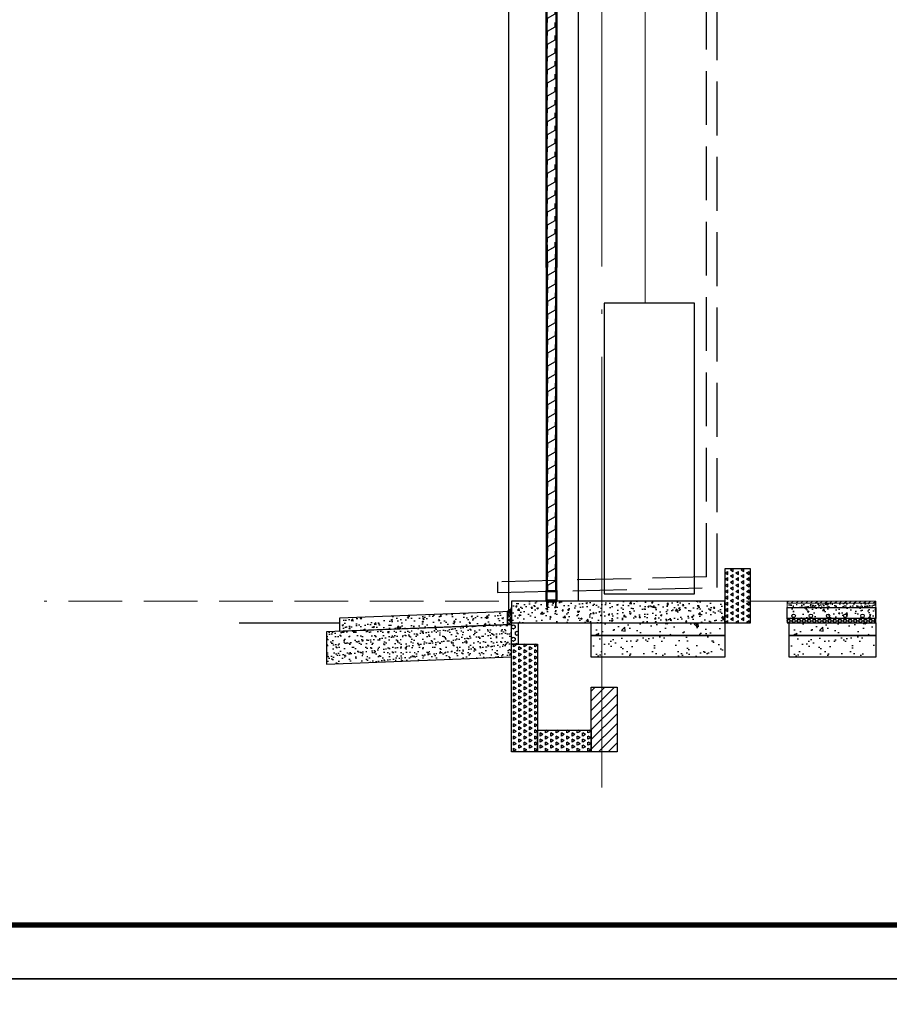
# Model space of a CAD drawing. Extents: x 447288 to 563800, y -194684 to 241749.
# Tile 28 of 91: x 477105 to 481145, y -165102 to -160528. Entities that reach past the tile are written whole.
import ezdxf

# ---------------------------------------------------------------- set-up
doc = ezdxf.new("R2010")
doc.units = 0
doc.header["$LTSCALE"] = 1000
for name, pattern in [('35$0$DASH', [0.35, 0.25, -0.1]), ('DASH', [0.35, 0.25, -0.1]), ('DOTE', [2.42, 2, -0.2, 0.02, -0.2])]:
    doc.linetypes.add(name, pattern=pattern)
doc.layers.get('0').update_dxf_attribs({"lineweight": 20})
for name, color, linetype in [('35$0$A-detl-FINISH', 1, 'Continuous'), ('35$0$A-detl-XH', 8, 'Continuous'), ('35$0$PUB_HATCH', 8, 'Continuous'), ('35$0$保温层', 2, 'Continuous'), ('8$0$PUB_HATCH', 8, 'Continuous'), ('A-ELEV-HATCH', 8, 'Continuous'), ('A-ELEV-THIN', 7, 'Continuous'), ('A-ELEV-WIN1', 135, 'Continuous'), ('A-EQPM-COND', 46, 'Continuous'), ('A-OVER', 7, 'Continuous'), ('A-ROOF-WATER', 4, 'Continuous'), ('block', 7, 'Continuous'), ('fill', 252, 'Continuous'), ('PUB_HATCH', 8, 'Continuous'), ('PUB_TITLE', 4, 'Continuous'), ('SURFACE', 6, 'Continuous')]:
    doc.layers.add(name, color=color, linetype=linetype)
doc.layers.add('A-ASIS', color=115, linetype='DASH', lineweight=0, plot=False)
doc.layers.add('DOTE', color=10, linetype='DOTE', lineweight=9)
doc.layers.add('防水', color=124, linetype='Continuous', lineweight=0)
pattern_1 = [(150, (-417432.75, -200567.91), (-24.74667296, -14.2874949), [14.2875, -14.2875]), (210, (-417432.75, -200567.91), (-2.96e-06, -28.5749949), [14.2875, -14.2875]), (90, (-417445.124, -200575.053), (-24.74667, 14.2875), [14.2875, -14.2875])]
pattern_2 = [(45, (-108751.245, 398514.3394), (-2.892678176, 2.892678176), []), (45, (-108749.3166, 398514.3394), (-2.892678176, 2.892678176), [])]

# ---------------------------------------------------------------- blocks, each defined once
blk = doc.blocks.new('*U173')
at = {"layer": '35$0$A-detl-XH', "linetype": 'Continuous'}
h = blk.add_hatch(dxfattribs=at)
h.set_pattern_fill('混凝土', color=256, scale=10, style=0)
h.set_pattern_definition([(50, (-51323.923, -34543.11), (71.72602, -6.275213), [7.5, -82.5]), (355, (-51323.92, -34543.11), (-13.87513, 75.21921), [6, -66]), (100.4514, (-51317.946, -34543.63), (57.85094, 68.943954), [6.37402, -70.11421]), (46.1842, (-51323.92, -34523.11), (106.7241, -16.5519), [11.25, -123.75]), (96.6356, (-51315.03, -34524.49), (93.46627, 97.41179), [9.56103, -105.1713]), (351.1842, (-51323.92, -34523.11), (93.4662, 97.41186), [9, -99]), (21, (-51313.923, -34528.11), (59.690705, -40.26189), [7.5, -82.5]), (326, (-51313.92, -34528.11), (24.33153, 72.515005), [6, -66]), (71.4514, (-51308.95, -34531.464), (84.02226, 32.25305), [6.37402, -70.11421]), (37.5, (-51323.923, -34543.11), (1.215986, 33.289385), [0, -65.2, 0, -67, 0, -66.25]), (7.5, (-51323.923, -34543.11), (26.306954, 39.441171), [0, -38.2, 0, -63.7, 0, -25.25]), (327.5, (-51346.223, -34543.11), (53.382244, -2.255487), [0, -25, 0, -78, 0, -103.5]), (317.5, (-51356.223, -34543.11), (58.318617, 10.0105), [0, -32.5, 0, -51.8, 0, -73.5])])
h.paths.add_polyline_path([(-487.8, 100), (-76.4, 100), (-76.4, 50), (-487.8, 50)])
at = {"layer": '35$0$PUB_HATCH'}
h = blk.add_hatch(dxfattribs=at)
h.set_pattern_fill('ANSI31', color=256, scale=10, style=0)
h.set_pattern_definition([(45, (-898.35, 0.005), (-11.22532, 11.22532), [])])
h.paths.add_polyline_path([(-487.8, 130), (-76.4, 130), (-76.4, 120), (-487.8, 120)])
at = {"layer": '8$0$PUB_HATCH'}
h = blk.add_hatch(dxfattribs=at)
h.set_pattern_fill('HONEY', color=252, scale=5)
h.set_pattern_definition([(0, (-76.382, 0), (11.90625, 6.87407), [7.9375, -15.875]), (120, (-76.382, 0), (-11.90625, 6.87408), [7.9375, -15.875]), (60, (-76.382, 0), (1e-06, 13.74815), [-15.875, 7.9375])])
h.paths.add_polyline_path([(-76.4, 50), (-487.8, 50), (-487.8, 30), (-76.4, 30)])
at = {"layer": 'PUB_HATCH', "linetype": 'Continuous'}
h = blk.add_hatch(dxfattribs=at)
h.set_pattern_fill('AR-SAND', color=256, scale=10, style=0)
h.set_pattern_definition([(37.5, (-51323.923, -34533.117), (-0.8000156, 24.470662), [0, -19.304, 0, -21.59, 0, -20.6375]), (7.5, (-51323.923, -34533.117), (22.476164, 35.841255), [0, -10.414, 0, -17.399, 0, -6.6675]), (327.5, (-51339.544, -34533.117), (39.5496185, 0.071859), [0, -6.35, 0, -22.86, 0, -29.845]), (317.5, (-51339.544, -34533.117), (38.177823, 11.146466), [0, -3.175, 0, -14.986, 0, -17.145])])
h.paths.add_polyline_path([(-76.4, 100), (-76.4, 120), (-487.8, 120), (-487.8, 100)])
blk.add_lwpolyline([(-487.8, 130), (-76.4, 130), (-76.4, 120), (-487.8, 120)], close=True)
at = {"linetype": 'Continuous'}
blk.add_lwpolyline([(-76.4, 100), (-76.4, 120), (-487.8, 120), (-487.8, 100)], close=True, dxfattribs=at)
at = {"layer": '35$0$A-detl-FINISH', "linetype": 'Continuous'}
blk.add_line((-462.8, 100), (-76.4, 100), dxfattribs=at)
for centre in [(-457.4, 62), (-377.4, 62), (-297.4, 62), (-217.4, 62), (-137.4, 62)]:
    blk.add_circle(centre, 8, dxfattribs=at)
at = {"layer": '35$0$保温层'}
blk.add_lwpolyline([(-76.4, 52), (-76.4, 100)], dxfattribs=at)
at = {"layer": 'A-ELEV-THIN'}
blk.add_lwpolyline([(-487.8, 100), (-76.4, 100), (-76.4, 50), (-487.8, 50)], close=True, dxfattribs=at)
at = {"layer": 'SURFACE', "color": 2}
blk.add_lwpolyline([(-76.4, 50), (-487.8, 50), (-487.8, 30), (-76.4, 30)], close=True, dxfattribs=at)
at = {"layer": '防水', "linetype": '35$0$DASH', "ltscale": 0.15, "const_width": 0.8}
blk.add_lwpolyline([(-487.8, 50), (-76.4, 50)], dxfattribs=at)
blk = doc.blocks.new('*U167')
at = {"layer": 'PUB_HATCH'}
h = blk.add_hatch(dxfattribs=at)
h.set_pattern_fill('HEX', color=256, scale=10, angle=-90, style=0)
h.set_pattern_definition([(270, (94282.54, 753541.273), (16.49778, -3e-15), [9.525, -19.05]), (30, (94282.54, 753541.273), (-8.24889, 14.2874966), [9.525, -19.05]), (330, (94282.54, 753531.748), (8.24889, 14.2874966), [9.525, -19.05])])
h.paths.add_polyline_path([(0, 0), (0, 100), (30, 100), (30, 0)])
at = {"layer": 'SURFACE'}
blk.add_lwpolyline([(0, 0), (0, 100), (30, 100), (30, 0)], close=True, dxfattribs=at)
blk = doc.blocks.new('HesiBlk_20210328144943911')
blk.add_lwpolyline([(35.1, 60), (35.1, 40), (0, 20), (0, 0)])
blk = doc.blocks.new('*U177')
at = {"layer": 'A-ELEV-HATCH'}
h = blk.add_hatch(dxfattribs=at)
h.set_pattern_fill('ANSI32', color=256, scale=10.908973, angle=360, style=0)
h.set_pattern_definition(pattern_2)
h.paths.add_polyline_path([(50, 114.9), (50, 112.2), (0, 112.2), (0, 114.9)])
at = {"layer": 'A-ELEV-WIN1'}
for points in [[(7, 114.9), (7, 136.7, -0.414214), (9.7, 139.5), (12.4, 139.5), (12.4, 142.2), (9.7, 142.2, 0.414214), (4.2, 136.7), (4.2, 114.9)], [(44.2, 114.9), (44.2, 136.7, 0.414214), (41.5, 139.5), (38.8, 139.5), (38.8, 142.2), (41.5, 142.2, -0.414214), (47, 136.7), (47, 114.9)]]:
    blk.add_lwpolyline(points, format="xyb", dxfattribs=at)
for points in [[(50, 114.9), (50, 112.2), (0, 112.2), (0, 114.9)], [(0, 62.2), (50, 62.2), (50, 112.2), (0, 112.2)], [(5, 67.2), (45, 67.2), (45, 107.2), (5, 107.2)]]:
    blk.add_lwpolyline(points, close=True, dxfattribs=at)
for points in [[(0, -1543), (0, 112.2), (50, 112.2), (50, -1543)], [(5, -1543), (5, 62.2), (45, 62.2), (45, -1543)]]:
    blk.add_lwpolyline(points, dxfattribs=at)
at = {"layer": 'A-ELEV-WIN1', "xscale": -1, "rotation": 180}
for p in [(7.6, 60), (7.6, 0), (7.6, -60), (7.6, -120), (7.6, -180), (7.6, -240), (7.6, -300), (7.6, -360), (7.6, -420), (7.6, -480), (7.6, -540), (7.6, -600), (7.6, -660), (7.6, -720), (7.6, -780), (7.6, -840), (7.6, -900), (7.6, -960), (7.6, -1020), (7.6, -1080), (7.6, -1140), (7.6, -1200), (7.6, -1260), (7.6, -1320), (7.6, -1380), (7.6, -1440)]:
    blk.add_blockref('HesiBlk_20210328144943911', p, dxfattribs=at)
blk = doc.blocks.new('*U171')
at = {"layer": 'A-ELEV-HATCH'}
h = blk.add_hatch(dxfattribs=at)
h.set_pattern_fill('ANSI32', color=256, scale=10.908973, angle=360, style=0)
h.set_pattern_definition(pattern_2)
h.paths.add_polyline_path([(50, 114.9), (50, 112.2), (0, 112.2), (0, 114.9)])
at = {"layer": 'A-ELEV-WIN1'}
for points in [[(7, 114.9), (7, 136.7, -0.414214), (9.7, 139.5), (12.4, 139.5), (12.4, 142.2), (9.7, 142.2, 0.414214), (4.2, 136.7), (4.2, 114.9)], [(44.2, 114.9), (44.2, 136.7, 0.414214), (41.5, 139.5), (38.8, 139.5), (38.8, 142.2), (41.5, 142.2, -0.414214), (47, 136.7), (47, 114.9)]]:
    blk.add_lwpolyline(points, format="xyb", dxfattribs=at)
for points in [[(50, 114.9), (50, 112.2), (0, 112.2), (0, 114.9)], [(0, 62.2), (50, 62.2), (50, 112.2), (0, 112.2)], [(5, 67.2), (45, 67.2), (45, 107.2), (5, 107.2)]]:
    blk.add_lwpolyline(points, close=True, dxfattribs=at)
for points in [[(0, -1437.8), (0, 112.2), (50, 112.2), (50, -1437.8)], [(5, -1437.8), (5, 62.2), (45, 62.2), (45, -1437.8)]]:
    blk.add_lwpolyline(points, dxfattribs=at)
at = {"layer": 'A-ELEV-WIN1', "rotation": 180}
for p in [(42.4, 60), (42.4, 0), (42.4, -60), (42.4, -120), (42.4, -180), (42.4, -240), (42.4, -300), (42.4, -360), (42.4, -420), (42.4, -480), (42.4, -540), (42.4, -600), (42.4, -660), (42.4, -720), (42.4, -780), (42.4, -840), (42.4, -900), (42.4, -960), (42.4, -1020), (42.4, -1080), (42.4, -1140), (42.4, -1200), (42.4, -1260), (42.4, -1320)]:
    blk.add_blockref('HesiBlk_20210328144943911', p, dxfattribs=at)
blk = doc.blocks.new('FHFJTY')
at = {"layer": 'PUB_HATCH'}
h = blk.add_hatch(dxfattribs=at)
h.set_pattern_fill('混凝土', color=256, scale=10)
h.set_pattern_definition([(50, (-664171.225, -240913.36), (71.7260183, -6.2752135), [7.5, -82.5]), (355, (-664171.225, -240913.36), (-13.875133, 75.219213), [6, -66]), (100.4514, (-664165.25, -240913.884), (57.850938, 68.943954), [6.374019, -70.114211]), (46.1842, (-664171.225, -240893.36), (106.724105, -16.551901), [11.25, -123.75]), (96.6356, (-664162.33, -240894.74), (93.46627, 97.411787), [9.561029, -105.1713]), (351.1842, (-664171.23, -240893.36), (93.466195, 97.41186), [9, -99]), (21, (-664161.225, -240898.36), (59.690705, -40.261889), [7.5, -82.5]), (326, (-664161.225, -240898.36), (24.331533, 72.5150045), [6, -66]), (71.4514, (-664156.25, -240901.72), (84.022263, 32.25305), [6.374019, -70.114211]), (37.5, (-664171.225, -240913.361), (1.2159855, 33.2893854), [0, -65.2, 0, -67, 0, -66.25]), (7.5, (-664171.225, -240913.36), (26.3069537, 39.4411712), [0, -38.2, 0, -63.7, 0, -25.25]), (327.5, (-664193.525, -240913.361), (53.3822436, -2.2554872), [0, -25, 0, -78, 0, -103.5]), (317.5, (-664203.525, -240913.36), (58.318617, 10.0104982), [0, -32.5, 0, -51.8, 0, -73.5])])
h.paths.add_polyline_path([(60, 212.6), (60, 152.5), (860, 183.7), (860, 243.8)])
h = blk.add_hatch(dxfattribs=at)
h.set_pattern_fill('ANSI37', color=256, scale=3)
h.set_pattern_definition([(45, (-664191.225, -240876.86), (-3.367596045, 3.367596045), []), (135, (-664191.225, -240876.86), (-3.367596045, -3.367596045), [])])
edge = h.paths.add_edge_path()
edge.add_line((840.1, 243), (859.9, 243.8))
edge.add_line((859.9, 243.8), (860, 262.3))
edge.add_arc((805.7, 298.4), 65.2, 301.9137, 326.4028, ccw=False)
h = blk.add_hatch(dxfattribs=at)
h.set_pattern_fill('ANSI37', color=256, scale=8)
h.set_pattern_definition([(45, (-2914.291, -1349.36), (-8.980256, 8.980256), []), (135, (-2914.291, -1349.36), (-8.980256, -8.980256), [])])
h.paths.add_polyline_path([(840.1, 182.9), (860, 183.7), (860, 243.8), (840.1, 243.1)])
h = blk.add_hatch(dxfattribs=at)
h.set_pattern_fill('砂灰土', color=256, scale=10)
h.set_pattern_definition([(37.5, (-664171.225, -240913.36), (-1.2598672, 38.5364754), [0, -30.4, 0, -34, 0, -32.5]), (7.5, (-664171.225, -240913.36), (35.395534, 56.4429213), [0, -16.4, 0, -27.4, 0, -10.5]), (327.5, (-664195.825, -240913.36), (62.2828372, 0.113181), [0, -10, 0, -36, 0, -47]), (317.5, (-664195.825, -240913.36), (60.122532, 17.5535113), [0, -5, 0, -23.6, 0, -27])])
h.paths.add_polyline_path([(0, 150.1), (0, 0), (860, 33.6), (860, 183.7)])
at = {"layer": 'A-ELEV-THIN'}
blk.add_line((-405.9, 192.3), (60, 192.3), dxfattribs=at)
for points in [[(60, 212.6), (60, 152.5), (860, 183.7), (860, 243.8)], [(840.1, 182.9), (860, 183.7), (860, 243.8), (840.1, 243.1)], [(0, 150.1), (0, 0), (860, 33.6), (860, 183.7)]]:
    blk.add_lwpolyline(points, close=True, dxfattribs=at)
at = {"layer": 'A-ELEV-THIN', "elevation": -500}
blk.add_lwpolyline([(840.1, 243), (840.1, 243), (859.9, 243.8), (860, 262.3), (860, 262.3), (860, 262.3, -0.107262)], format="xyb", close=True, dxfattribs=at)
blk = doc.blocks.new('*U302')
at = {"layer": 'fill'}
h = blk.add_hatch(dxfattribs=at)
h.set_pattern_fill('TRIANG', color=256, scale=10, angle=90, style=0)
h.set_pattern_definition([(150, (0, 2808.043), (-24.74667, -14.2875), [14.2875, -14.2875]), (210, (0, 2808.043), (-3e-06, -28.575), [14.2875, -14.2875]), (90, (-12.373, 2800.9), (-24.74667, 14.2875), [14.2875, -14.2875])])
h.paths.add_polyline_path([(-20, 1578.9), (100, 1578.9), (100, 1329.1), (-20, 1329.1)])
at = {"layer": 'SURFACE'}
blk.add_lwpolyline([(-20, 1578.9), (100, 1578.9), (100, 1329.1), (-20, 1329.1)], close=True, dxfattribs=at)

msp = doc.modelspace()

# ---------------------------------------------------------------- hatches: boundary and pattern name
at = {"layer": 'fill'}
h = msp.add_hatch(dxfattribs=at)
h.set_pattern_fill('TRIANG', color=256, scale=10, angle=90, style=0)
h.set_pattern_definition(pattern_1)
h.paths.add_polyline_path([(479390.5, -163429.6), (479510.5, -163429.6), (479510.5, -163929.6), (479390.5, -163929.6)])
h = msp.add_hatch(dxfattribs=at)
h.set_pattern_fill('TRIANG', color=256, scale=10, angle=90, style=0)
h.set_pattern_definition(pattern_1)
h.paths.add_polyline_path([(479510.5, -163829.6), (479760.5, -163829.6), (479760.5, -163929.6), (479510.5, -163929.6)])
at = {"layer": 'PUB_HATCH'}
h = msp.add_hatch(dxfattribs=at)
h.set_pattern_fill('混凝土', color=256, scale=10)
h.set_pattern_definition([(50, (-163429.66, -111824.71), (71.726018, -6.2752135), [7.5, -82.5]), (355, (-163429.66, -111824.71), (-13.875133, 75.219213), [6, -66]), (100.4514, (-163423.68, -111825.23), (57.850938, 68.943954), [6.374019, -70.114211]), (46.1842, (-163429.66, -111804.71), (106.724105, -16.551901), [11.25, -123.75]), (96.6356, (-163420.76, -111806.09), (93.46627, 97.411787), [9.561029, -105.1713]), (351.1842, (-163429.66, -111804.71), (93.466195, 97.41186), [9, -99]), (21, (-163419.66, -111809.71), (59.690705, -40.261889), [7.5, -82.5]), (326, (-163419.66, -111809.71), (24.331533, 72.5150045), [6, -66]), (71.4514, (-163414.684, -111813.06), (84.022263, 32.25305), [6.374019, -70.114211]), (37.5, (-163429.658, -111824.707), (1.2159855, 33.2893854), [0, -65.2, 0, -67, 0, -66.25]), (7.5, (-163429.658, -111824.707), (26.3069537, 39.4411712), [0, -38.2, 0, -63.7, 0, -25.25]), (327.5, (-163451.958, -111824.707), (53.3822436, -2.2554872), [0, -25, 0, -78, 0, -103.5]), (317.5, (-163461.96, -111824.707), (58.318617, 10.0104982), [0, -32.5, 0, -51.8, 0, -73.5])])
h.paths.add_polyline_path([(479390.5, -163329.6), (480380.5, -163329.6), (480380.5, -163229.6), (479390.5, -163229.6)])
h = msp.add_hatch(dxfattribs=at)
h.set_pattern_fill('混凝土', color=256, scale=20)
h.set_pattern_definition([(50, (-224488.49, 293646.37), (143.452037, -12.550427), [15, -165]), (355, (-224488.49, 293646.37), (-27.750267, 150.438427), [12, -132]), (100.4514, (-224476.53, 293645.33), (115.701876, 137.887908), [12.748038, -140.228422]), (46.1842, (-224488.49, 293686.37), (213.44821, -33.103803), [22.5, -247.5]), (96.6356, (-224470.7, 293683.62), (186.93254, 194.823574), [19.12206, -210.3426]), (351.1842, (-224488.49, 293686.37), (186.93239, 194.82372), [18, -198]), (21, (-224468.49, 293676.37), (119.38141, -80.523778), [15, -165]), (326, (-224468.49, 293676.37), (48.663066, 145.03001), [12, -132]), (71.4514, (-224458.54, 293669.66), (168.044526, 64.5061), [12.748038, -140.228422]), (37.5, (-224488.487, 293646.374), (2.431971, 66.5787708), [0, -130.4, 0, -134, 0, -132.5]), (7.5, (-224488.49, 293646.374), (52.6139075, 78.8823424), [0, -76.4, 0, -127.4, 0, -50.5]), (327.5, (-224533.087, 293646.374), (106.7644872, -4.5109743), [0, -50, 0, -156, 0, -207]), (317.5, (-224553.09, 293646.37), (116.637234, 20.020996), [0, -65, 0, -103.6, 0, -147])])
h.paths.add_polyline_path([(479760.5, -163329.6), (480380.5, -163329.6), (480380.5, -163389.6), (479760.5, -163389.6)])
h = msp.add_hatch(dxfattribs=at)
h.set_pattern_fill('混凝土', color=256, scale=20)
h.set_pattern_definition([(50, (-223568.49, 293646.37), (143.452037, -12.550427), [15, -165]), (355, (-223568.49, 293646.37), (-27.750267, 150.438427), [12, -132]), (100.4514, (-223556.54, 293645.33), (115.701876, 137.887908), [12.748038, -140.228422]), (46.1842, (-223568.49, 293686.37), (213.44821, -33.103803), [22.5, -247.5]), (96.6356, (-223550.7, 293683.62), (186.93254, 194.823574), [19.12206, -210.3426]), (351.1842, (-223568.5, 293686.37), (186.93239, 194.82372), [18, -198]), (21, (-223548.49, 293676.37), (119.38141, -80.523778), [15, -165]), (326, (-223548.49, 293676.37), (48.663066, 145.03001), [12, -132]), (71.4514, (-223538.54, 293669.66), (168.044526, 64.5061), [12.748038, -140.228422]), (37.5, (-223568.49, 293646.374), (2.431971, 66.5787708), [0, -130.4, 0, -134, 0, -132.5]), (7.5, (-223568.49, 293646.374), (52.6139075, 78.8823424), [0, -76.4, 0, -127.4, 0, -50.5]), (327.5, (-223613.09, 293646.374), (106.7644872, -4.5109743), [0, -50, 0, -156, 0, -207]), (317.5, (-223633.09, 293646.37), (116.637234, 20.020996), [0, -65, 0, -103.6, 0, -147])])
h.paths.add_polyline_path([(480680.5, -163329.6), (481081.9, -163329.6), (481081.9, -163389.6), (480680.5, -163389.6)])
h = msp.add_hatch(dxfattribs=at)
h.set_pattern_fill('AR-SAND', color=256, scale=30)
h.set_pattern_definition([(37.5, (-2966407.486, -2176244.7), (-2.4000469, 73.4119856), [0, -57.912, 0, -64.77, 0, -61.9125]), (7.5, (-2966407.49, -2176244.7), (67.4284925, 107.523765), [0, -31.242, 0, -52.197, 0, -20.0025]), (327.5, (-2966454.35, -2176244.7), (118.6488555, 0.2155777), [0, -19.05, 0, -68.58, 0, -89.535]), (317.5, (-2966454.35, -2176244.7), (114.533468, 33.4393985), [0, -9.525, 0, -44.958, 0, -51.435])])
h.paths.add_polyline_path([(479760.5, -163389.6), (480380.5, -163389.6), (480380.5, -163489.6), (479760.5, -163489.6)])
h = msp.add_hatch(dxfattribs=at)
h.set_pattern_fill('AR-SAND', color=256, scale=30)
h.set_pattern_definition([(37.5, (-2965487.49, -2176244.7), (-2.4000469, 73.4119856), [0, -57.912, 0, -64.77, 0, -61.9125]), (7.5, (-2965487.49, -2176244.7), (67.4284925, 107.523765), [0, -31.242, 0, -52.197, 0, -20.0025]), (327.5, (-2965534.35, -2176244.7), (118.6488555, 0.2155777), [0, -19.05, 0, -68.58, 0, -89.535]), (317.5, (-2965534.35, -2176244.7), (114.533468, 33.4393985), [0, -9.525, 0, -44.958, 0, -51.435])])
h.paths.add_polyline_path([(480680.5, -163389.6), (481081.9, -163389.6), (481081.9, -163489.6), (480680.5, -163489.6)])
h = msp.add_hatch(dxfattribs=at)
h.set_pattern_fill('ANSI31', color=256, scale=20)
h.set_pattern_definition([(45, (-50914.617, -232558.664), (-22.4506403, 22.4506403), [])])
h.paths.add_polyline_path([(479760.5, -163929.6), (479880.5, -163929.6), (479880.5, -163629.6), (479760.5, -163629.6)])

# ---------------------------------------------------------------- linework, layer by layer
at = {"color": 0}
msp.add_line((480010.5, -161845.3), (480010.5, -159569.6), dxfattribs=at)
at = {"layer": 'A-ASIS'}
msp.add_lwpolyline([(481081.9, -163229.6), (477219.5, -163229.6)], dxfattribs=at)
at = {"layer": 'A-ELEV-THIN'}
for points in [[(479760.5, -163389.6), (480380.5, -163389.6), (480380.5, -163489.6), (479760.5, -163489.6)], [(480680.5, -163389.6), (481081.9, -163389.6), (481081.9, -163489.6), (480680.5, -163489.6)], [(479880.5, -163929.6), (479760.5, -163929.6), (479760.5, -163629.6), (479880.5, -163629.6)], [(479510.5, -163829.6), (479760.5, -163829.6), (479760.5, -163929.6), (479510.5, -163929.6)]]:
    msp.add_lwpolyline(points, close=True, dxfattribs=at)
at = {"layer": 'A-EQPM-COND'}
msp.add_lwpolyline([(480240.5, -161845.3), (479820.5, -161845.3), (479820.5, -163195.3), (480240.5, -163195.3)], close=True, dxfattribs=at)
at = {"layer": 'A-OVER'}
for points in [[(479375.5, -160174.6), (479375.5, -163278.7)], [(479700.5, -160149.6), (479700.5, -163229.6)]]:
    msp.add_lwpolyline(points, dxfattribs=at)
at = {"layer": 'A-ROOF-WATER', "linetype": 'DASH'}
for p, q in [((480295.5, -163117.1), (480295.5, -159329.6)), ((480345.5, -163166), (480345.5, -159329.6))]:
    msp.add_line(p, q, dxfattribs=at)
msp.add_lwpolyline([(480295.5, -163117.1), (479325.5, -163139.6), (479325.5, -163139.6), (479325.5, -163189.6), (480345.5, -163166)], dxfattribs=at)
at = {"layer": 'block', "ltscale": 0.3, "elevation": -500}
msp.add_lwpolyline([(479390.5, -163329.6), (480380.5, -163329.6), (480380.5, -163229.6), (479390.5, -163229.6)], close=True, dxfattribs=at)
at = {"layer": 'DOTE'}
msp.add_line((479810.5, -164094.9), (479810.5, -154217.5), dxfattribs=at)
at = {"layer": 'PUB_TITLE'}
for points in [[(462373.2, -164983.7), (483398.2, -164983.7), (483398.2, -150133.7), (462373.2, -150133.7)], [(462373.2, -179833.7), (483398.2, -179833.7), (483398.2, -164983.7), (462373.2, -164983.7)]]:
    msp.add_lwpolyline(points, close=True, dxfattribs=at)
at = {"layer": 'PUB_TITLE', "const_width": 25}
msp.add_lwpolyline([(462998.2, -164733.7), (483148.2, -164733.7), (483148.2, -150383.7), (462998.2, -150383.7)], close=True, dxfattribs=at)
at = {"layer": 'SURFACE'}
for points in [[(479760.5, -163329.6), (480380.5, -163329.6), (480380.5, -163389.6), (479760.5, -163389.6)], [(480680.5, -163329.6), (481081.9, -163329.6), (481081.9, -163389.6), (480680.5, -163389.6)], [(479390.5, -163429.6), (479510.5, -163429.6), (479510.5, -163929.6), (479390.5, -163929.6)]]:
    msp.add_lwpolyline(points, close=True, dxfattribs=at)
at = {"layer": '防水', "linetype": '35$0$DASH', "ltscale": 0.15, "const_width": 1.5}
msp.add_lwpolyline([(480670.5, -163329.6), (481071.9, -163329.6)], dxfattribs=at)

# ---------------------------------------------------------------- block references
for name, p in [('*U171', (479550.5, -160241.8)), ('*U173', (481158.3, -163359.6)), ('*U167', (479390.5, -163429.6))]:
    msp.add_blockref(name, p)
at = {"xscale": -1, "rotation": 180}
msp.add_blockref('*U177', (479550.5, -163117.4), dxfattribs=at)
at = {"xscale": -1}
msp.add_blockref('*U302', (480480.5, -164658.7), dxfattribs=at)
at = {"layer": 'A-OVER'}
msp.add_blockref('FHFJTY', (478530.5, -163521.9), dxfattribs=at)

doc.saveas('drawing.dxf')
